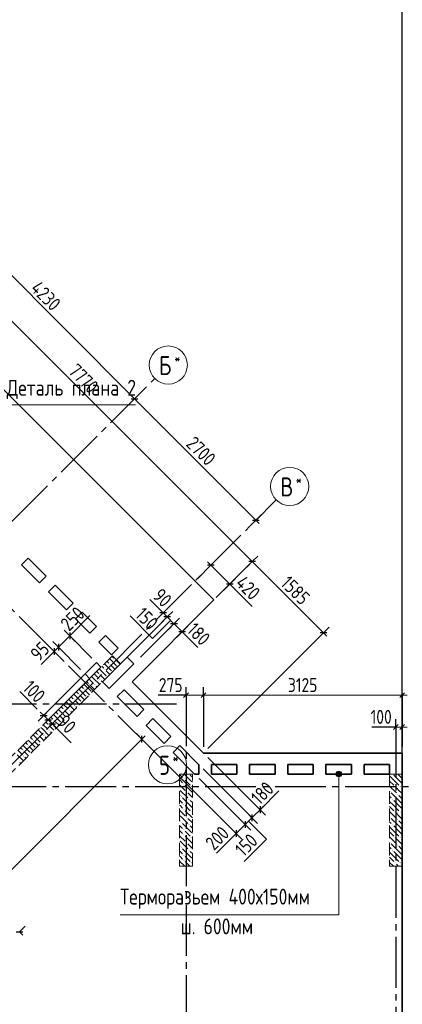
# Model space of a CAD drawing. Header units: millimetres. Extents: x 0 to 43617, y 0 to 59400.
# Tile 12 of 21: x 27059 to 33075, y 21109 to 36591. Entities that reach past the tile are written whole.
import ezdxf

# ---------------------------------------------------------------- set-up
doc = ezdxf.new("R2010")
doc.units = ezdxf.units.MM
doc.linetypes.add('______2', pattern=[270, 200, -70])
doc.linetypes.add('______5', pattern=[1100, 800, -100, 100, -100])
for name, color, linetype, lineweight in [('Standard', 7, 'Continuous', 25), ('ЖБ Пилон', 180, 'Continuous', 25), ('Оси', 40, '______5', 18), ('Примечания', 7, 'Continuous', 25), ('Размерная выноска', 7, 'Continuous', 13)]:
    doc.layers.add(name, color=color, linetype=linetype, lineweight=lineweight)
doc.layers.add('ЖБ Перекрытие верхний уровень', color=7, linetype='Continuous', lineweight=25, true_color=0xe0e0ff)
doc.layers.add('ЖБ Стена верхний уровень', color=7, linetype='Continuous', lineweight=25, true_color=0x006e00)
doc.styles.add('GOST 2.304-81', font='txt')
doc.styles.add('ISOCPEUR', font='txt')

msp = doc.modelspace()

# ---------------------------------------------------------------- hatches: boundary and pattern name
at = {"layer": 'ЖБ Пилон', "linetype": 'Continuous', "lineweight": 18, "transparency": 33554687}
for points in [[(29634, 24653), (29641, 24660), (29647, 24653), (29641, 24647)], [(29724, 24730), (29721, 24727), (29718, 24730)], [(32924, 24730), (32921, 24727), (32918, 24730)], [(29634, 24573), (29641, 24580), (29647, 24573), (29641, 24567)], [(29754, 24533), (29761, 24540), (29767, 24533), (29761, 24527)], [(32954, 24533), (32961, 24540), (32967, 24533), (32961, 24527)], [(33034, 24533), (33041, 24540), (33047, 24533), (33041, 24527)], [(29594, 24373), (29601, 24380), (29607, 24373), (29601, 24367)], [(29674, 24453), (29681, 24460), (29687, 24453), (29681, 24447)], [(29714, 24333), (29721, 24340), (29727, 24333), (29721, 24327)], [(32874, 24453), (32881, 24460), (32887, 24453), (32881, 24447)], [(32914, 24333), (32921, 24340), (32927, 24333), (32921, 24327)], [(32994, 24413), (33001, 24420), (33007, 24413), (33001, 24407)], [(29634, 24253), (29641, 24260), (29647, 24253), (29641, 24247)], [(29634, 24173), (29641, 24180), (29647, 24173), (29641, 24167)], [(29674, 24053), (29681, 24060), (29687, 24053), (29681, 24047)], [(29754, 24133), (29761, 24140), (29767, 24133), (29761, 24127)], [(32874, 24053), (32881, 24060), (32887, 24053), (32881, 24047)], [(32954, 24133), (32961, 24140), (32967, 24133), (32961, 24127)], [(32994, 24013), (33001, 24020), (33007, 24013), (33001, 24007)], [(33034, 24133), (33041, 24140), (33047, 24133), (33041, 24127)], [(29594, 23973), (29601, 23980), (29607, 23973), (29601, 23967)], [(29634, 23853), (29641, 23860), (29647, 23853), (29641, 23847)], [(29714, 23933), (29721, 23940), (29727, 23933), (29721, 23927)], [(32914, 23933), (32921, 23940), (32927, 23933), (32921, 23927)], [(29634, 23773), (29641, 23780), (29647, 23773), (29641, 23767)], [(29754, 23733), (29761, 23740), (29767, 23733), (29761, 23727)], [(32954, 23733), (32961, 23740), (32967, 23733), (32961, 23727)], [(33034, 23733), (33041, 23740), (33047, 23733), (33041, 23727)], [(29594, 23573), (29601, 23580), (29607, 23573), (29601, 23567)], [(29674, 23653), (29681, 23660), (29687, 23653), (29681, 23647)], [(29714, 23533), (29721, 23540), (29727, 23533), (29721, 23527)], [(32874, 23653), (32881, 23660), (32887, 23653), (32881, 23647)], [(32914, 23533), (32921, 23540), (32927, 23533), (32921, 23527)], [(32994, 23613), (33001, 23620), (33007, 23613), (33001, 23607)], [(29634, 23453), (29641, 23460), (29647, 23453), (29641, 23447)], [(29634, 23373), (29641, 23380), (29647, 23373), (29641, 23367)], [(29754, 23333), (29761, 23340), (29767, 23333), (29761, 23327)], [(32954, 23333), (32961, 23340), (32967, 23333), (32961, 23327)], [(33034, 23333), (33041, 23340), (33047, 23333), (33041, 23327)]]:
    msp.add_hatch(color=7, dxfattribs=at).paths.add_polyline_path(points, flags=16)
at = {"layer": 'ЖБ Стена верхний уровень', "linetype": 'Continuous', "lineweight": 18, "transparency": 33554687}
for points in [[(28554, 26533), (28561, 26540), (28567, 26533), (28561, 26527)], [(28394, 26373), (28401, 26380), (28407, 26373), (28401, 26367)], [(28474, 26453), (28481, 26460), (28487, 26453), (28481, 26447)], [(28314, 26293), (28321, 26300), (28327, 26293), (28321, 26287)], [(28314, 26213), (28321, 26220), (28327, 26213), (28321, 26207)], [(28074, 26053), (28081, 26060), (28087, 26053), (28081, 26047)], [(28154, 26133), (28161, 26140), (28167, 26133), (28161, 26127)], [(28234, 26133), (28241, 26140), (28247, 26133), (28241, 26127)], [(27914, 25893), (27921, 25900), (27927, 25893), (27921, 25887)], [(27994, 25973), (28001, 25980), (28007, 25973), (28001, 25967)], [(27754, 25733), (27761, 25740), (27767, 25733), (27761, 25727)], [(27834, 25733), (27841, 25740), (27847, 25733), (27841, 25727)], [(27914, 25813), (27921, 25820), (27927, 25813), (27921, 25807)], [(27594, 25573), (27601, 25580), (27607, 25573), (27601, 25567)], [(27674, 25653), (27681, 25660), (27687, 25653), (27681, 25647)], [(27514, 25493), (27521, 25500), (27527, 25493), (27521, 25487)], [(27514, 25413), (27521, 25420), (27527, 25413), (27521, 25407)], [(27274, 25253), (27281, 25260), (27287, 25253), (27281, 25247)], [(27354, 25333), (27361, 25340), (27367, 25333), (27361, 25327)], [(27434, 25333), (27441, 25340), (27447, 25333), (27441, 25327)], [(27114, 25093), (27121, 25100), (27127, 25093), (27121, 25087)], [(27194, 25173), (27201, 25180), (27207, 25173), (27201, 25167)], [(27114, 25013), (27121, 25020), (27127, 25013), (27121, 25007)]]:
    msp.add_hatch(color=7, dxfattribs=at).paths.add_polyline_path(points, flags=16)
at = {"layer": 'Примечания', "linetype": 'Continuous', "lineweight": 13, "transparency": 33554687}
for points in [[(32055, 24769), (32100, 24769), (32077, 24775)], [(32032, 24730), (32122, 24730), (32116, 24753)], [(32032, 24730), (32116, 24753), (32038, 24753)], [(32038, 24708), (32122, 24730), (32032, 24730)], [(32038, 24753), (32116, 24753), (32100, 24769)], [(32038, 24753), (32100, 24769), (32055, 24769)], [(32038, 24708), (32116, 24708), (32122, 24730)], [(32055, 24691), (32116, 24708), (32038, 24708)], [(32055, 24691), (32100, 24691), (32116, 24708)], [(32100, 24691), (32055, 24691), (32077, 24685)]]:
    msp.add_hatch(color=7, dxfattribs=at).paths.add_polyline_path(points)

# ---------------------------------------------------------------- linework, layer by layer
at = {"layer": 'Standard', "color": 7, "linetype": 'Continuous', "lineweight": 13, "transparency": 33554687}
for p, q in [((25873, 33621), (28864, 30630)), ((30716, 28070), (25222, 33564)), ((28864, 30630), (30773, 28720)), ((30773, 28720), (30826, 28667)), ((30066, 28013), (30013, 28066)), ((31837, 26949), (30716, 28070)), ((30363, 27716), (30066, 28013)), ((30363, 27716), (30416, 27663)), ((29315, 27263), (29262, 27316)), ((29379, 27199), (29315, 27263)), ((29485, 27093), (29379, 27199)), ((27845, 26901), (27898, 26954)), ((29612, 26966), (29665, 26913)), ((31837, 26949), (31890, 26896)), ((27845, 26901), (27668, 26725)), ((27600, 26657), (27547, 26604)), ((27668, 26725), (27600, 26657)), ((29674, 25969), (29599, 25969)), ((29674, 25969), (29947, 25969)), ((29947, 25969), (33074, 25969)), ((33074, 25969), (33149, 25969)), ((27436, 25652), (27382, 25705)), ((27436, 25652), (27506, 25581)), ((27506, 25581), (27570, 25517)), ((27570, 25517), (27623, 25464)), ((32974, 25469), (32899, 25469)), ((33074, 25469), (32974, 25469)), ((33074, 25469), (33149, 25469)), ((23282, 19577), (28981, 25276)), ((28981, 25276), (29034, 25329)), ((30838, 24169), (30891, 24222)), ((30711, 24043), (30604, 23936)), ((30604, 23936), (30463, 23795)), ((30463, 23795), (30410, 23742)), ((27057, 22247), (27110, 22194))]:
    msp.add_line(p, q, dxfattribs=at)
at = {"layer": 'Standard', "color": 251, "linetype": 'Continuous', "lineweight": -3, "true_color": 0x656565, "transparency": 33554687}
for p, q in [((28864, 30630), (28952, 30718)), ((28864, 30630), (28775, 30541)), ((28864, 30630), (28864, 30630)), ((30773, 28720), (30861, 28809)), ((30773, 28720), (30684, 28632)), ((30773, 28720), (30773, 28720)), ((30066, 28013), (30154, 28102)), ((30716, 28070), (30149, 27503)), ((30716, 28070), (30628, 27981)), ((30716, 28070), (30805, 28158)), ((30066, 28013), (29858, 27805)), ((30066, 28013), (29977, 27925)), ((30363, 27716), (30149, 27503)), ((30363, 27716), (30274, 27628)), ((30363, 27716), (30451, 27805)), ((29315, 27263), (29227, 27174)), ((29315, 27263), (29404, 27351)), ((29315, 27263), (29315, 27263)), ((29379, 27199), (29467, 27288)), ((29379, 27199), (29290, 27111)), ((29485, 27093), (29573, 27182)), ((27845, 26901), (27756, 26990)), ((29485, 27093), (29397, 27005)), ((29612, 26966), (29524, 26877)), ((29612, 26966), (29701, 27054)), ((29612, 26966), (29612, 26966)), ((31837, 26949), (30018, 25131)), ((31837, 26949), (31748, 26861)), ((31837, 26949), (31925, 27038)), ((27668, 26725), (27580, 26813)), ((27845, 26901), (27933, 26813)), ((27845, 26901), (28194, 26552)), ((27600, 26657), (27512, 26745)), ((27600, 26657), (27689, 26569)), ((27600, 26657), (27600, 26657)), ((27668, 26725), (27756, 26636)), ((27668, 26725), (28017, 26375)), ((29674, 25969), (29674, 26094)), ((29947, 25969), (29947, 26094)), ((33074, 25969), (33074, 26094)), ((29674, 25969), (29674, 25844)), ((29674, 25969), (29674, 25969)), ((29947, 25969), (29947, 25844)), ((29947, 25969), (29947, 25160)), ((33074, 25969), (33074, 25844)), ((33074, 25969), (33074, 25160)), ((27436, 25652), (27524, 25740)), ((27436, 25652), (27347, 25563)), ((27506, 25581), (27418, 25493)), ((27506, 25581), (27595, 25669)), ((27570, 25517), (27658, 25606)), ((32974, 25469), (32974, 25594)), ((33074, 25469), (33074, 25594)), ((27570, 25517), (27481, 25429)), ((32974, 25469), (32974, 25344)), ((32974, 25469), (32974, 25160)), ((33074, 25469), (33074, 25344)), ((33074, 25469), (33074, 25160)), ((28981, 25276), (28893, 25365)), ((28981, 25276), (29070, 25188)), ((28981, 25276), (29100, 25158)), ((30838, 24169), (30749, 24258)), ((30838, 24169), (30926, 24081)), ((30604, 23936), (30516, 24024)), ((30711, 24043), (30623, 24131)), ((30711, 24043), (30800, 23954)), ((30463, 23795), (30375, 23883)), ((30604, 23936), (30693, 23848)), ((30463, 23795), (30551, 23706)), ((27057, 22247), (27146, 22336))]:
    msp.add_line(p, q, dxfattribs=at)
at = {"layer": 'Standard', "color": 7, "linetype": 'Continuous', "lineweight": 25, "transparency": 33554687}
for p, q in [((28811, 30630), (28917, 30630)), ((30720, 28720), (30826, 28720)), ((30769, 28070), (30663, 28070)), ((30119, 28013), (30013, 28013)), ((30416, 27716), (30310, 27716)), ((29368, 27263), (29262, 27263)), ((29432, 27199), (29326, 27199)), ((27845, 26954), (27845, 26848)), ((29538, 27093), (29432, 27093)), ((29665, 26966), (29559, 26966)), ((31890, 26949), (31783, 26949)), ((27600, 26710), (27600, 26604)), ((27668, 26778), (27668, 26672)), ((29636, 25931), (29711, 26006)), ((29910, 25931), (29985, 26006)), ((33036, 25931), (33111, 26006)), ((27382, 25652), (27489, 25652)), ((27453, 25581), (27559, 25581)), ((27517, 25517), (27623, 25517)), ((33011, 25506), (32936, 25431)), ((33111, 25506), (33036, 25431)), ((28981, 25223), (28981, 25329)), ((30838, 24222), (30838, 24116)), ((30711, 24096), (30711, 23990)), ((30463, 23848), (30463, 23742)), ((30604, 23989), (30604, 23883)), ((27004, 22247), (27110, 22247))]:
    msp.add_line(p, q, dxfattribs=at)
msp.add_lwpolyline([(7394, 10100), (33074, 10100), (33074, 57220), (7394, 57220), (7394, 10100)], dxfattribs=at)
at = {"layer": 'Standard', "color": 7, "linetype": 'Continuous', "lineweight": 13, "transparency": 33554687}
for points in [[(7674, 10380), (33074, 10380), (33074, 57220), (7674, 57220), (7674, 10380)], [(29612, 26966), (29510, 27068), (29510, 27068), (29485, 27093)], [(30838, 24169), (30735, 24066), (30735, 24066), (30711, 24043)]]:
    msp.add_lwpolyline(points, dxfattribs=at)
at = {"layer": 'Standard', "color": 251, "linetype": 'Continuous', "lineweight": -3, "true_color": 0x656565, "transparency": 33554687}
for points in [[(29379, 27199), (29262, 27082), (29262, 27082), (28608, 26428)], [(29485, 27093), (29426, 27034), (29426, 27034), (28961, 26569)], [(27436, 25652), (27448, 25664), (27448, 25664), (28088, 26304)], [(27506, 25581), (27518, 25593), (27518, 25593), (28159, 26234)], [(27570, 25517), (27582, 25529), (27582, 25529), (27601, 25549)], [(30463, 23795), (30451, 23807), (30451, 23807), (29170, 25087)], [(30838, 24169), (30827, 24180), (30827, 24180), (30826, 24181), (30826, 24181), (30018, 24989)], [(30711, 24043), (30699, 24055), (30699, 24055), (29945, 24809)], [(30604, 23936), (30592, 23948), (30592, 23948), (29881, 24659)]]:
    msp.add_lwpolyline(points, dxfattribs=at)
at = {"layer": 'ЖБ Перекрытие верхний уровень', "color": 7, "linetype": 'Continuous', "lineweight": 35, "transparency": 33554687}
for p, q in [((30114, 27467), (24619, 32961)), ((27087, 28019), (27193, 28125)), ((27193, 28125), (27476, 27842)), ((27370, 27736), (27087, 28019)), ((27476, 27842), (27370, 27736)), ((27511, 27595), (27618, 27701)), ((27794, 27312), (27511, 27595)), ((27618, 27701), (27900, 27418)), ((27900, 27418), (27794, 27312)), ((28827, 26180), (30114, 27467)), ((27936, 27170), (28042, 27276)), ((28042, 27276), (28268, 27050)), ((28162, 26944), (27936, 27170)), ((28268, 27050), (28162, 26944)), ((28303, 26803), (28410, 26909)), ((28501, 26605), (28303, 26803)), ((28410, 26909), (28608, 26711)), ((28608, 26711), (28501, 26605)), ((28265, 26481), (28088, 26304)), ((28336, 26411), (28265, 26481)), ((28360, 26180), (28749, 26569)), ((28749, 26569), (28855, 26463)), ((28159, 26234), (28336, 26411)), ((28855, 26463), (28466, 26074)), ((28088, 26304), (28159, 26234)), ((28466, 26074), (28360, 26180)), ((29947, 25060), (28827, 26180)), ((28593, 25947), (28699, 26053)), ((28699, 26053), (29011, 25742)), ((28904, 25636), (28593, 25947)), ((29011, 25742), (28904, 25636)), ((29046, 25494), (29152, 25601)), ((29152, 25601), (29435, 25318)), ((29329, 25212), (29046, 25494)), ((29435, 25318), (29329, 25212)), ((29470, 25070), (29576, 25176)), ((29576, 25176), (29872, 24880)), ((29810, 24730), (29470, 25070)), ((33074, 25060), (29947, 25060)), ((33074, 10100), (33074, 25060)), ((29872, 24880), (29874, 24880)), ((29874, 24880), (29874, 24730)), ((30074, 24880), (30474, 24880)), ((30074, 24730), (30074, 24880)), ((30474, 24880), (30474, 24730)), ((30674, 24880), (31074, 24880)), ((30674, 24730), (30674, 24880)), ((31074, 24880), (31074, 24730)), ((31274, 24880), (31674, 24880)), ((31274, 24730), (31274, 24880)), ((31674, 24880), (31674, 24730)), ((31874, 24880), (32274, 24880)), ((31874, 24730), (31874, 24880)), ((32274, 24880), (32274, 24730)), ((32474, 24880), (32874, 24880)), ((32474, 24730), (32474, 24880)), ((32874, 24880), (32874, 24730)), ((29874, 24730), (29810, 24730)), ((30474, 24730), (30074, 24730)), ((31074, 24730), (30674, 24730)), ((31674, 24730), (31274, 24730)), ((32274, 24730), (31874, 24730)), ((32874, 24730), (32474, 24730))]:
    msp.add_line(p, q, dxfattribs=at)
at = {"layer": 'ЖБ Пилон', "color": 253, "linetype": '______2', "lineweight": 13, "true_color": 0xa0a0a0, "transparency": 33554687}
for p, q in [((29574, 24730), (29574, 23280)), ((29774, 24730), (29574, 24730)), ((29774, 23280), (29774, 24730)), ((32874, 24730), (32874, 23280)), ((33074, 24730), (32874, 24730)), ((33074, 23280), (33074, 24730)), ((29574, 23280), (29774, 23280)), ((32874, 23280), (33074, 23280))]:
    msp.add_line(p, q, dxfattribs=at)
at = {"layer": 'ЖБ Пилон', "color": 9, "linetype": 'Continuous', "lineweight": 18, "true_color": 0xc7c7c7, "transparency": 33554687}
for p, q in [((29574, 24720), (29621, 24673)), ((29581, 24633), (29574, 24640)), ((29621, 24593), (29581, 24633)), ((29741, 24633), (29644, 24730)), ((29661, 24633), (29741, 24553)), ((29741, 24713), (29774, 24680)), ((29741, 24633), (29774, 24600)), ((32941, 24633), (32874, 24700)), ((32874, 24620), (32941, 24553)), ((32941, 24713), (33021, 24633)), ((32941, 24633), (33021, 24553)), ((33021, 24713), (33004, 24730)), ((33021, 24713), (33074, 24660)), ((33021, 24633), (33074, 24580)), ((29574, 24560), (29661, 24473)), ((29581, 24473), (29701, 24353)), ((29661, 24553), (29774, 24440)), ((32874, 24540), (32981, 24433)), ((33021, 24473), (32981, 24513)), ((33061, 24433), (33021, 24473)), ((33061, 24513), (33074, 24500)), ((29574, 24400), (29581, 24393)), ((29574, 24320), (29621, 24273)), ((29741, 24233), (29621, 24353)), ((29774, 24360), (29701, 24433)), ((29741, 24313), (29774, 24280)), ((32874, 24380), (32901, 24353)), ((33021, 24313), (32901, 24433)), ((32941, 24313), (33021, 24233)), ((33021, 24393), (33074, 24340)), ((33021, 24313), (33074, 24260)), ((29581, 24233), (29574, 24240)), ((29574, 24160), (29661, 24073)), ((29621, 24193), (29581, 24233)), ((29661, 24233), (29741, 24153)), ((29661, 24153), (29774, 24040)), ((29741, 24233), (29774, 24200)), ((32941, 24233), (32874, 24300)), ((32874, 24220), (32941, 24153)), ((32941, 24233), (33021, 24153)), ((33021, 24233), (33074, 24180)), ((29574, 24000), (29581, 23993)), ((29581, 24073), (29701, 23953)), ((29774, 23960), (29701, 24033)), ((32874, 24140), (32981, 24033)), ((33021, 23913), (32901, 24033)), ((33021, 24073), (32981, 24113)), ((33061, 24033), (33021, 24073)), ((33061, 24113), (33074, 24100)), ((29574, 23920), (29621, 23873)), ((29741, 23833), (29621, 23953)), ((29741, 23913), (29774, 23880)), ((32874, 23980), (32901, 23953)), ((32941, 23833), (32874, 23900)), ((32941, 23913), (33021, 23833)), ((33021, 23993), (33074, 23940)), ((33021, 23913), (33074, 23860)), ((29581, 23833), (29574, 23840)), ((29574, 23760), (29661, 23673)), ((29621, 23793), (29581, 23833)), ((29661, 23833), (29741, 23753)), ((29661, 23753), (29774, 23640)), ((29741, 23833), (29774, 23800)), ((32874, 23820), (32941, 23753)), ((32874, 23740), (32981, 23633)), ((32941, 23833), (33021, 23753)), ((33021, 23673), (32981, 23713)), ((33021, 23833), (33074, 23780)), ((33061, 23713), (33074, 23700)), ((29574, 23600), (29581, 23593)), ((29581, 23673), (29701, 23553)), ((29741, 23433), (29621, 23553)), ((29774, 23560), (29701, 23633)), ((32874, 23580), (32901, 23553)), ((33021, 23513), (32901, 23633)), ((33061, 23633), (33021, 23673)), ((33021, 23593), (33074, 23540)), ((29574, 23520), (29621, 23473)), ((29581, 23433), (29574, 23440)), ((29621, 23393), (29581, 23433)), ((29661, 23433), (29741, 23353)), ((29741, 23513), (29774, 23480)), ((29741, 23433), (29774, 23400)), ((32941, 23433), (32874, 23500)), ((32874, 23420), (32941, 23353)), ((32941, 23513), (33021, 23433)), ((32941, 23433), (33021, 23353)), ((33021, 23513), (33074, 23460)), ((33021, 23433), (33074, 23380)), ((29574, 23360), (29654, 23280)), ((29661, 23353), (29734, 23280)), ((32874, 23340), (32934, 23280)), ((33014, 23280), (32981, 23313)), ((33061, 23313), (33074, 23300))]:
    msp.add_line(p, q, dxfattribs=at)
at = {"layer": 'ЖБ Стена верхний уровень', "color": 251, "linetype": '______2', "lineweight": 13, "true_color": 0x656565, "transparency": 33554687}
for p, q in [((28516, 26590), (23700, 21775)), ((28643, 26463), (28516, 26590)), ((22463, 20283), (28643, 26463))]:
    msp.add_line(p, q, dxfattribs=at)
at = {"layer": 'ЖБ Стена верхний уровень', "color": 9, "linetype": 'Continuous', "lineweight": 18, "true_color": 0xc7c7c7, "transparency": 33554687}
for p, q in [((28430, 26504), (28461, 26473)), ((28470, 26544), (28581, 26433)), ((28510, 26584), (28541, 26553)), ((28621, 26473), (28581, 26513)), ((28270, 26344), (28301, 26313)), ((28310, 26384), (28421, 26273)), ((28350, 26424), (28381, 26393)), ((28390, 26464), (28501, 26353)), ((28477, 26297), (28421, 26353)), ((28557, 26377), (28501, 26433)), ((28637, 26457), (28621, 26473)), ((28110, 26184), (28141, 26153)), ((28150, 26224), (28221, 26153)), ((28190, 26264), (28221, 26233)), ((28221, 26233), (28317, 26137)), ((28230, 26304), (28301, 26233)), ((28381, 26233), (28341, 26273)), ((28341, 26193), (28357, 26177)), ((28397, 26217), (28381, 26233)), ((27950, 26024), (27981, 25993)), ((27990, 26064), (28101, 25953)), ((28030, 26104), (28061, 26073)), ((28070, 26144), (28181, 26033)), ((28157, 25977), (28101, 26033)), ((28221, 26073), (28181, 26113)), ((28237, 26057), (28221, 26073)), ((28261, 26113), (28277, 26097)), ((27790, 25864), (27821, 25833)), ((27830, 25904), (27901, 25833)), ((27870, 25944), (27901, 25913)), ((27910, 25984), (28021, 25873)), ((27981, 25833), (27941, 25873)), ((28077, 25897), (28021, 25953)), ((27630, 25704), (27661, 25673)), ((27670, 25744), (27781, 25633)), ((27710, 25784), (27741, 25753)), ((27750, 25824), (27821, 25753)), ((27821, 25673), (27781, 25713)), ((27821, 25833), (27917, 25737)), ((27861, 25713), (27877, 25697)), ((27941, 25793), (27957, 25777)), ((27997, 25817), (27981, 25833)), ((27510, 25584), (27621, 25473)), ((27550, 25624), (27581, 25593)), ((27590, 25664), (27701, 25553)), ((27677, 25497), (27621, 25553)), ((27757, 25577), (27701, 25633)), ((27837, 25657), (27821, 25673)), ((27350, 25424), (27421, 25353)), ((27390, 25464), (27421, 25433)), ((27421, 25433), (27517, 25337)), ((27430, 25504), (27501, 25433)), ((27470, 25544), (27501, 25513)), ((27581, 25433), (27541, 25473)), ((27541, 25393), (27557, 25377)), ((27597, 25417), (27581, 25433)), ((27190, 25264), (27301, 25153)), ((27230, 25304), (27261, 25273)), ((27270, 25344), (27381, 25233)), ((27310, 25384), (27341, 25353)), ((27421, 25273), (27381, 25313)), ((27437, 25257), (27421, 25273)), ((27461, 25313), (27477, 25297)), ((27030, 25104), (27101, 25033)), ((27070, 25144), (27101, 25113)), ((27110, 25184), (27221, 25073)), ((27150, 25224), (27181, 25193)), ((27277, 25097), (27221, 25153)), ((27357, 25177), (27301, 25233)), ((27021, 25033), (27117, 24937)), ((27181, 25033), (27141, 25073)), ((27141, 24993), (27157, 24977)), ((27197, 25017), (27181, 25033)), ((27061, 24913), (27077, 24897))]:
    msp.add_line(p, q, dxfattribs=at)
at = {"layer": 'Оси', "color": 8, "linetype": '______5', "lineweight": -3, "transparency": 33554687}
for p, q in [((29170, 25087), (21090, 33167)), ((12153, 13919), (29183, 30949)), ((14416, 12363), (31092, 29040)), ((29674, 25969), (29674, 7100)), ((29524, 25830), (4600, 25830)), ((32974, 25469), (32974, 7100)), ((34074, 24530), (4600, 24530)), ((34074, 24530), (4600, 24530))]:
    msp.add_line(p, q, dxfattribs=at)
at = {"layer": 'Оси', "color": 7, "linetype": 'Continuous', "lineweight": 13, "transparency": 33554687}
for centre in [(29395, 31161), (31304, 29252), (29383, 24875)]:
    msp.add_circle(centre, 300, dxfattribs=at)
at = {"layer": 'Примечания', "color": 7, "linetype": 'Continuous', "lineweight": 13, "transparency": 33554687}
for p, q in [((32077, 24775), (32077, 24775)), ((32032, 24730), (32032, 24730)), ((32077, 24685), (32077, 24685)), ((32122, 24730), (32122, 24730))]:
    msp.add_line(p, q, dxfattribs=at)
for points in [[(26473, 30153), (26855, 30535), (28880, 30535)], [(28639, 22514), (32077, 22514), (32077, 24730)]]:
    msp.add_lwpolyline(points, dxfattribs=at)
msp.add_circle((32077, 24730), 45, dxfattribs=at)
at = {"layer": 'Размерная выноска', "color": 7, "linetype": 'Continuous', "lineweight": 25, "transparency": 33554687}
for p, q in [((30363, 27716), (30716, 27363)), ((29315, 27263), (29103, 27475)), ((27845, 26901), (28163, 27220)), ((29591, 26987), (29860, 26718)), ((27600, 26657), (27395, 26452)), ((27336, 25751), (27061, 26027)), ((29674, 25969), (29234, 25969)), ((27570, 25517), (27867, 25220)), ((32974, 25469), (32594, 25469)), ((30838, 24169), (31135, 24466)), ((30463, 23795), (30152, 23483))]:
    msp.add_line(p, q, dxfattribs=at)
for points in [[(29432, 27146), (29149, 26863), (28796, 27217)], [(30657, 23989), (30940, 23706), (30587, 23353)]]:
    msp.add_lwpolyline(points, dxfattribs=at)

# ---------------------------------------------------------------- texts
at = {"layer": 'Standard', "color": 7, "linetype": 'Continuous', "lineweight": 25, "transparency": 33554687, "char_height": 220, "attachment_point": 7, "style": 'GOST 2.304-81'}
for s, insert, width, rotation in [('4230', (27215, 32348), 657.05, 315), ('7770', (27811, 31046), 672.63, 315), ('2700', (29660, 29904), 672.62, 315), ('1585', (31146, 27711), 594.6, 315), ('420', (30438, 27712), 531.97, 315), ('90', (29136, 27513), 391.31, 315), ('250', (27836, 26963), 516.39, 45), ('150', (28860, 27215), 469.51, 315), ('180', (29674, 26975), 485.08, 315), ('95', (27362, 26489), 375.74, 45), ('100', (27091, 26067), 485.08, 315), ('90', (27632, 25526), 391.31, 315), ('180', (30829, 24231), 485.09, 45), ('200', (30114, 23516), 531.96, 45), ('150', (30580, 23416), 469.5, 45)]:
    msp.add_mtext(s, dxfattribs=dict(at, insert=insert, width=width, rotation=rotation))
for s, insert, width in [('275', (29246, 26019), 516.39), ('3125', (31276, 26019), 594.59), ('100', (32577, 25519), 485.08)]:
    msp.add_mtext(s, dxfattribs=dict(at, insert=insert, width=width))
at = {"layer": 'Оси', "color": 7, "linetype": 'Continuous', "lineweight": 25, "transparency": 33554687, "attachment_point": 7, "style": 'ISOCPEUR'}
for s, insert, char_height, width in [('\\W0.80;Б', (29249, 31004), 300, 359.84), ('\\W0.80;*', (29489, 31179), 180, 215.89), ('\\W0.80;*', (31398, 29270), 180, 215.89), ('\\W0.80;В', (31158, 29094), 300, 359.83), ('\\W0.80;*', (29461, 24892), 180, 215.91), ('\\W0.78;5', (29251, 24717), 300, 326.41)]:
    msp.add_mtext(s, dxfattribs=dict(at, insert=insert, char_height=char_height, width=width))
at = {"layer": 'Примечания', "color": 7, "linetype": 'Continuous', "lineweight": 25, "transparency": 33554687, "char_height": 250, "attachment_point": 7, "style": 'GOST 2.304-81'}
for s, insert, width in [('Деталь\\~плана\\~2', (26855, 30627), 2150.15), ('Терморазьем\\~400х150мм', (28639, 22609), 3189.09), ('ш.\\~600мм', (29589, 22209), 1279.43)]:
    msp.add_mtext(s, dxfattribs=dict(at, insert=insert, width=width))

doc.saveas('drawing.dxf')
